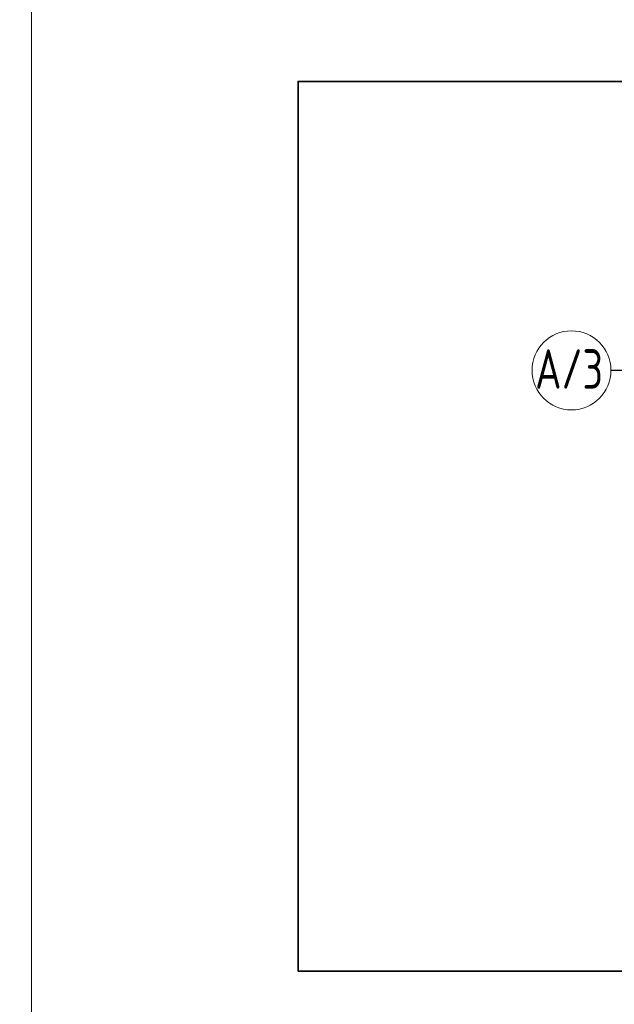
# Model space of a CAD drawing. Header units: millimetres. Extents: x 0 to 42000, y 0 to 29700.
# Tile 21 of 30: x 22909 to 27428, y 14751 to 22226. Entities that reach past the tile are written whole.
import ezdxf

# ---------------------------------------------------------------- set-up
doc = ezdxf.new("R2010")
doc.units = ezdxf.units.MM
doc.linetypes.add('______5', pattern=[1100, 800, -100, 100, -100])
doc.layers.add('Standard', color=7, linetype='Continuous', lineweight=25)
doc.layers.add('Оси', color=7, linetype='______5', lineweight=13)
doc.styles.add('ISOCPEUR', font='txt')

msp = doc.modelspace()

# ---------------------------------------------------------------- linework, layer by layer
at = {"layer": 'Standard', "color": 7, "linetype": 'Continuous', "lineweight": 13, "transparency": 33554687}
for points in [[(23000, 29200), (2000, 29200), (2000, 500), (23000, 500), (23000, 29200)], [(41500, 29200), (23000, 29200), (23000, 6000), (41500, 6000), (41500, 29200)]]:
    msp.add_lwpolyline(points, dxfattribs=at)
at = {"layer": 'Standard', "color": 254, "linetype": 'Continuous', "lineweight": 35, "true_color": 0xc4c4ff, "transparency": 33554687}
msp.add_lwpolyline([(25024.9, 15002.4), (38766.3, 15002.4), (38766.3, 21757.2), (25024.9, 21757.2), (25024.9, 15002.4)], dxfattribs=at)
at = {"layer": 'Оси', "color": 8, "linetype": '______5', "lineweight": -3, "transparency": 33554687}
msp.add_line((28813.6, 19563.6), (27402.5, 19563.6), dxfattribs=at)
at = {"layer": 'Оси', "color": 7, "linetype": 'Continuous', "lineweight": 13, "transparency": 33554687}
msp.add_circle((27102.5, 19563.6), 300, dxfattribs=at)

# ---------------------------------------------------------------- texts
at = {"layer": 'Оси', "color": 7, "linetype": 'Continuous', "lineweight": 25, "transparency": 33554687, "insert": (26826.5, 19423.6), "char_height": 300, "width": 662.029, "attachment_point": 7, "style": 'ISOCPEUR'}
msp.add_mtext('\\W0.74;А/3', dxfattribs=at)

doc.saveas('drawing.dxf')
